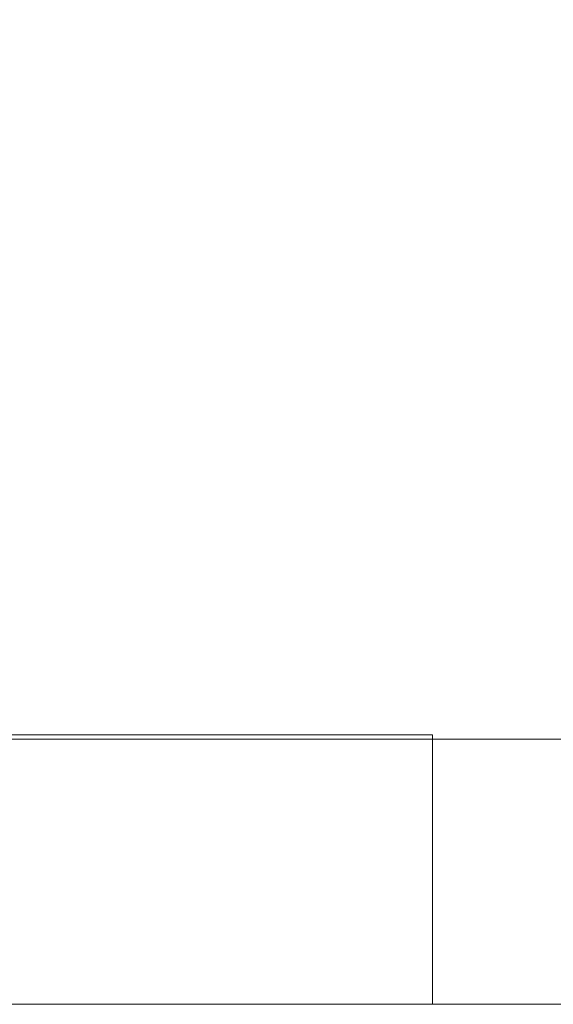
# Model space of a CAD drawing. Header units: centimetres. Extents: x -25 to 26.2, y -26.1 to -24.6.
# Tile 22 of 43: x -3.277 to -3.074, y -26.092 to -25.717. Entities that reach past the tile are written whole.
import ezdxf

# ---------------------------------------------------------------- set-up
doc = ezdxf.new("R2010")
doc.units = ezdxf.units.CM
doc.header["$LTSCALE"] = 2.54
doc.layers.add('Lucido design-1', color=7, linetype='Continuous')

# ---------------------------------------------------------------- blocks, each defined once
blk = doc.blocks.new('Gruppo-1')
at = {"color": 7, "linetype": 'Continuous', "lineweight": 9}
for points in [[(26.08, -24.59215, -151.42232), (26.08, -26.09215, -151.42232), (-24.92, -26.09215, -151.42232), (-24.92, -24.59215, -151.42232)], [(26.08, -24.59215, -166.92232), (26.08, -26.09215, -166.92232), (-24.92, -26.09215, -166.92232), (-24.92, -24.59215, -166.92232)], [(-3.12, -25.99122, -138.32232), (-3.42, -25.99122, -138.32232), (-3.42, -25.98957, -138.32232), (-3.12, -25.98957, -138.32232)], [(-3.12, -25.99122, -153.82232), (-3.42, -25.99122, -153.82232), (-3.42, -25.98957, -153.82232), (-3.12, -25.98957, -153.82232)], [(-3.12, -25.99122, -138.32232), (-3.12, -26.09215, -138.32232), (4.28, -26.09215, -138.32232), (4.28, -25.99122, -138.32232)], [(-3.12, -25.99122, -153.82232), (-3.12, -26.09215, -153.82232), (4.28, -26.09215, -153.82232), (4.28, -25.99122, -153.82232)]]:
    blk.add_3dface(points, dxfattribs=at)
for points, invisible_edges in [([(-4.42, -25.49264, -139.32232), (-3.42, -25.99122, -138.32232), (-3.12, -25.99122, -138.32232)], 8), ([(-3.12, -25.99122, -138.32232), (4.28, -25.99122, -138.32232), (5.58, -25.49264, -139.32232), (-4.42, -25.49264, -139.32232)], 10), ([(-4.42, -25.49264, -154.82232), (-3.42, -25.99122, -153.82232), (-3.12, -25.99122, -153.82232)], 8), ([(-3.12, -25.99122, -153.82232), (4.28, -25.99122, -153.82232), (5.58, -25.49264, -154.82232), (-4.42, -25.49264, -154.82232)], 10), ([(-3.42, -25.98957, -138.32232), (-3.20785, -25.98957, -138.30917), (-3.19559, -25.98957, -138.31264)], 9), ([(-3.42, -25.98957, -138.32232), (-3.23186, -25.98957, -138.30069), (-3.21994, -25.98957, -138.30519)], 9), ([(-3.42, -25.98957, -138.32232), (-3.27729, -25.98957, -138.27778), (-3.26631, -25.98957, -138.28423)], 9), ([(-3.42, -25.98957, -138.32232), (-3.1707, -25.98957, -138.31801), (-3.15811, -25.98957, -138.31989)], 9), ([(-3.19559, -25.98957, -138.31264), (-3.1832, -25.98957, -138.31559), (-3.42, -25.98957, -138.32232)], 10), ([(-3.42, -25.98957, -138.32232), (-3.24357, -25.98957, -138.29569), (-3.23186, -25.98957, -138.30069)], 9), ([(-3.26631, -25.98957, -138.28423), (-3.25506, -25.98957, -138.2902), (-3.42, -25.98957, -138.32232)], 10), ([(-3.1832, -25.98957, -138.31559), (-3.1707, -25.98957, -138.31801), (-3.42, -25.98957, -138.32232)], 10), ([(-3.25506, -25.98957, -138.2902), (-3.24357, -25.98957, -138.29569), (-3.42, -25.98957, -138.32232)], 10), ([(-3.21994, -25.98957, -138.30519), (-3.20785, -25.98957, -138.30917), (-3.42, -25.98957, -138.32232)], 10), ([(-3.42, -25.98957, -138.32232), (-3.14544, -25.98957, -138.32124), (-3.13273, -25.98957, -138.32205)], 9), ([(-3.15811, -25.98957, -138.31989), (-3.14544, -25.98957, -138.32124), (-3.42, -25.98957, -138.32232)], 10), ([(-3.13273, -25.98957, -138.32205), (-3.12, -25.98957, -138.32232), (-3.42, -25.98957, -138.32232)], 8), ([(-3.42, -25.98957, -153.82232), (-3.20785, -25.98957, -153.80917), (-3.19559, -25.98957, -153.81264)], 9), ([(-3.42, -25.98957, -153.82232), (-3.23186, -25.98957, -153.80069), (-3.21994, -25.98957, -153.80519)], 9), ([(-3.42, -25.98957, -153.82232), (-3.27729, -25.98957, -153.77778), (-3.26631, -25.98957, -153.78423)], 9), ([(-3.42, -25.98957, -153.82232), (-3.1707, -25.98957, -153.81801), (-3.15811, -25.98957, -153.81989)], 9), ([(-3.19559, -25.98957, -153.81264), (-3.1832, -25.98957, -153.81559), (-3.42, -25.98957, -153.82232)], 10), ([(-3.42, -25.98957, -153.82232), (-3.24357, -25.98957, -153.79569), (-3.23186, -25.98957, -153.80069)], 9), ([(-3.26631, -25.98957, -153.78423), (-3.25506, -25.98957, -153.7902), (-3.42, -25.98957, -153.82232)], 10), ([(-3.1832, -25.98957, -153.81559), (-3.1707, -25.98957, -153.81801), (-3.42, -25.98957, -153.82232)], 10), ([(-3.25506, -25.98957, -153.7902), (-3.24357, -25.98957, -153.79569), (-3.42, -25.98957, -153.82232)], 10), ([(-3.21994, -25.98957, -153.80519), (-3.20785, -25.98957, -153.80917), (-3.42, -25.98957, -153.82232)], 10), ([(-3.42, -25.98957, -153.82232), (-3.14544, -25.98957, -153.82124), (-3.13273, -25.98957, -153.82205)], 9), ([(-3.15811, -25.98957, -153.81989), (-3.14544, -25.98957, -153.82124), (-3.42, -25.98957, -153.82232)], 10), ([(-3.13273, -25.98957, -153.82205), (-3.12, -25.98957, -153.82232), (-3.42, -25.98957, -153.82232)], 8), ([(-3.27729, -25.98957, -138.27778), (-3.27729, -26.09215, -138.27778), (-3.26631, -26.09215, -138.28423), (-3.26631, -25.98957, -138.28423)], 5), ([(-3.27729, -25.98957, -153.77778), (-3.27729, -26.09215, -153.77778), (-3.26631, -26.09215, -153.78423), (-3.26631, -25.98957, -153.78423)], 5), ([(-3.26631, -25.98957, -138.28423), (-3.26631, -26.09215, -138.28423), (-3.25506, -26.09215, -138.2902), (-3.25506, -25.98957, -138.2902)], 5), ([(-3.26631, -25.98957, -153.78423), (-3.26631, -26.09215, -153.78423), (-3.25506, -26.09215, -153.7902), (-3.25506, -25.98957, -153.7902)], 5), ([(-3.25506, -25.98957, -138.2902), (-3.25506, -26.09215, -138.2902), (-3.24357, -26.09215, -138.29569), (-3.24357, -25.98957, -138.29569)], 5), ([(-3.25506, -25.98957, -153.7902), (-3.25506, -26.09215, -153.7902), (-3.24357, -26.09215, -153.79569), (-3.24357, -25.98957, -153.79569)], 5), ([(-3.24357, -25.98957, -138.29569), (-3.24357, -26.09215, -138.29569), (-3.23186, -26.09215, -138.30069), (-3.23186, -25.98957, -138.30069)], 5), ([(-3.24357, -25.98957, -153.79569), (-3.24357, -26.09215, -153.79569), (-3.23186, -26.09215, -153.80069), (-3.23186, -25.98957, -153.80069)], 5), ([(-3.23186, -25.98957, -138.30069), (-3.23186, -26.09215, -138.30069), (-3.21994, -26.09215, -138.30519), (-3.21994, -25.98957, -138.30519)], 5), ([(-3.23186, -25.98957, -153.80069), (-3.23186, -26.09215, -153.80069), (-3.21994, -26.09215, -153.80519), (-3.21994, -25.98957, -153.80519)], 5), ([(-3.21994, -25.98957, -138.30519), (-3.21994, -26.09215, -138.30519), (-3.20785, -26.09215, -138.30917), (-3.20785, -25.98957, -138.30917)], 5), ([(-3.21994, -25.98957, -153.80519), (-3.21994, -26.09215, -153.80519), (-3.20785, -26.09215, -153.80917), (-3.20785, -25.98957, -153.80917)], 5), ([(-3.20785, -25.98957, -138.30917), (-3.20785, -26.09215, -138.30917), (-3.19559, -26.09215, -138.31264), (-3.19559, -25.98957, -138.31264)], 5), ([(-3.20785, -25.98957, -153.80917), (-3.20785, -26.09215, -153.80917), (-3.19559, -26.09215, -153.81264), (-3.19559, -25.98957, -153.81264)], 5), ([(-3.19559, -25.98957, -138.31264), (-3.19559, -26.09215, -138.31264), (-3.1832, -26.09215, -138.31559), (-3.1832, -25.98957, -138.31559)], 5), ([(-3.19559, -25.98957, -153.81264), (-3.19559, -26.09215, -153.81264), (-3.1832, -26.09215, -153.81559), (-3.1832, -25.98957, -153.81559)], 5), ([(-3.1832, -25.98957, -138.31559), (-3.1832, -26.09215, -138.31559), (-3.1707, -26.09215, -138.31801), (-3.1707, -25.98957, -138.31801)], 5), ([(-3.1832, -25.98957, -153.81559), (-3.1832, -26.09215, -153.81559), (-3.1707, -26.09215, -153.81801), (-3.1707, -25.98957, -153.81801)], 5), ([(-3.1707, -25.98957, -138.31801), (-3.1707, -26.09215, -138.31801), (-3.15811, -26.09215, -138.31989), (-3.15811, -25.98957, -138.31989)], 5), ([(-3.1707, -25.98957, -153.81801), (-3.1707, -26.09215, -153.81801), (-3.15811, -26.09215, -153.81989), (-3.15811, -25.98957, -153.81989)], 5), ([(-3.15811, -25.98957, -138.31989), (-3.15811, -26.09215, -138.31989), (-3.14544, -26.09215, -138.32124), (-3.14544, -25.98957, -138.32124)], 5), ([(-3.15811, -25.98957, -153.81989), (-3.15811, -26.09215, -153.81989), (-3.14544, -26.09215, -153.82124), (-3.14544, -25.98957, -153.82124)], 5), ([(-3.14544, -25.98957, -138.32124), (-3.14544, -26.09215, -138.32124), (-3.13273, -26.09215, -138.32205), (-3.13273, -25.98957, -138.32205)], 5), ([(-3.14544, -25.98957, -153.82124), (-3.14544, -26.09215, -153.82124), (-3.13273, -26.09215, -153.82205), (-3.13273, -25.98957, -153.82205)], 5), ([(-3.13273, -25.98957, -138.32205), (-3.13273, -26.09215, -138.32205), (-3.12, -26.09215, -138.32232), (-3.12, -25.99122, -138.32232)], 9), ([(-3.12, -25.99122, -138.32232), (-3.12, -25.98957, -138.32232), (-3.13273, -25.98957, -138.32205)], 8), ([(-3.13273, -25.98957, -153.82205), (-3.13273, -26.09215, -153.82205), (-3.12, -26.09215, -153.82232), (-3.12, -25.99122, -153.82232)], 9), ([(-3.12, -25.99122, -153.82232), (-3.12, -25.98957, -153.82232), (-3.13273, -25.98957, -153.82205)], 8), ([(-24.92, -26.09215, -151.42232), (24.98, -26.09215, -150.52232), (-23.82, -26.09215, -150.52232)], 11), ([(24.98, -26.09215, -150.52232), (-24.92, -26.09215, -151.42232), (26.08, -26.09215, -151.42232)], 9), ([(-24.92, -26.09215, -166.92232), (24.98, -26.09215, -166.02232), (-23.82, -26.09215, -166.02232)], 11), ([(24.98, -26.09215, -166.02232), (-24.92, -26.09215, -166.92232), (26.08, -26.09215, -166.92232)], 9), ([(24.98, -26.09215, -150.52232), (-23.82, -26.09215, -148.12232), (-23.82, -26.09215, -149.32232)], 11), ([(-23.82, -26.09215, -149.32232), (-23.82, -26.09215, -150.52232), (24.98, -26.09215, -150.52232)], 10), ([(24.98, -26.09215, -150.52232), (-23.82, -26.09215, -145.72232), (-23.82, -26.09215, -146.92232)], 11), ([(-23.82, -26.09215, -137.32232), (-3.25506, -26.09215, -138.2902), (-3.26631, -26.09215, -138.28423)], 9), ([(-23.82, -26.09215, -137.32232), (-3.20785, -26.09215, -138.30917), (-3.21994, -26.09215, -138.30519)], 9), ([(-23.82, -26.09215, -137.32232), (-3.1832, -26.09215, -138.31559), (-3.19559, -26.09215, -138.31264)], 9), ([(-23.82, -26.09215, -146.92232), (-23.82, -26.09215, -148.12232), (24.98, -26.09215, -150.52232)], 10), ([(-23.82, -26.09215, -137.32232), (-3.24357, -26.09215, -138.29569), (-3.25506, -26.09215, -138.2902)], 9), ([(-3.26631, -26.09215, -138.28423), (-3.27729, -26.09215, -138.27778), (-23.82, -26.09215, -137.32232)], 10), ([(-3.21994, -26.09215, -138.30519), (-3.23186, -26.09215, -138.30069), (-23.82, -26.09215, -137.32232)], 10), ([(-3.23186, -26.09215, -138.30069), (-3.24357, -26.09215, -138.29569), (-23.82, -26.09215, -137.32232)], 10), ([(-23.82, -26.09215, -137.32232), (-3.1707, -26.09215, -138.31801), (-3.1832, -26.09215, -138.31559)], 9), ([(-3.19559, -26.09215, -138.31264), (-3.20785, -26.09215, -138.30917), (-23.82, -26.09215, -137.32232)], 10), ([(-23.82, -26.09215, -137.32232), (-3.14544, -26.09215, -138.32124), (-3.15811, -26.09215, -138.31989)], 9), ([(24.98, -26.09215, -150.52232), (-23.82, -26.09215, -143.32232), (-23.82, -26.09215, -144.52232)], 11), ([(-3.15811, -26.09215, -138.31989), (-3.1707, -26.09215, -138.31801), (-23.82, -26.09215, -137.32232)], 10), ([(-23.82, -26.09215, -144.52232), (-23.82, -26.09215, -145.72232), (24.98, -26.09215, -150.52232)], 10), ([(-23.82, -26.09215, -138.52232), (4.28, -26.09215, -138.32232), (-3.12, -26.09215, -138.32232)], 9), ([(24.98, -26.09215, -150.52232), (-23.82, -26.09215, -140.92232), (-23.82, -26.09215, -142.12232)], 11), ([(-3.12, -26.09215, -138.32232), (-3.13273, -26.09215, -138.32205), (-23.82, -26.09215, -138.52232)], 10), ([(-3.13273, -26.09215, -138.32205), (-23.82, -26.09215, -137.32232), (-23.82, -26.09215, -138.52232)], 9), ([(-23.82, -26.09215, -142.12232), (-23.82, -26.09215, -143.32232), (24.98, -26.09215, -150.52232)], 10), ([(-3.13273, -26.09215, -138.32205), (-3.14544, -26.09215, -138.32124), (-23.82, -26.09215, -137.32232)], 10), ([(24.98, -26.09215, -150.52232), (-23.82, -26.09215, -138.52232), (-23.82, -26.09215, -139.72232)], 11), ([(4.28, -26.09215, -138.32232), (-23.82, -26.09215, -138.52232), (24.98, -26.09215, -150.52232)], 11), ([(-23.82, -26.09215, -139.72232), (-23.82, -26.09215, -140.92232), (24.98, -26.09215, -150.52232)], 10), ([(24.98, -26.09215, -166.02232), (-23.82, -26.09215, -163.62232), (-23.82, -26.09215, -164.82232)], 11), ([(-23.82, -26.09215, -164.82232), (-23.82, -26.09215, -166.02232), (24.98, -26.09215, -166.02232)], 10), ([(24.98, -26.09215, -166.02232), (-23.82, -26.09215, -161.22232), (-23.82, -26.09215, -162.42232)], 11), ([(-23.82, -26.09215, -152.82232), (-3.25506, -26.09215, -153.7902), (-3.26631, -26.09215, -153.78423)], 9), ([(-23.82, -26.09215, -152.82232), (-3.20785, -26.09215, -153.80917), (-3.21994, -26.09215, -153.80519)], 9), ([(-23.82, -26.09215, -152.82232), (-3.1832, -26.09215, -153.81559), (-3.19559, -26.09215, -153.81264)], 9), ([(-23.82, -26.09215, -162.42232), (-23.82, -26.09215, -163.62232), (24.98, -26.09215, -166.02232)], 10), ([(-23.82, -26.09215, -152.82232), (-3.24357, -26.09215, -153.79569), (-3.25506, -26.09215, -153.7902)], 9), ([(-3.26631, -26.09215, -153.78423), (-3.27729, -26.09215, -153.77778), (-23.82, -26.09215, -152.82232)], 10), ([(-3.21994, -26.09215, -153.80519), (-3.23186, -26.09215, -153.80069), (-23.82, -26.09215, -152.82232)], 10), ([(-3.23186, -26.09215, -153.80069), (-3.24357, -26.09215, -153.79569), (-23.82, -26.09215, -152.82232)], 10), ([(-23.82, -26.09215, -152.82232), (-3.1707, -26.09215, -153.81801), (-3.1832, -26.09215, -153.81559)], 9), ([(-3.19559, -26.09215, -153.81264), (-3.20785, -26.09215, -153.80917), (-23.82, -26.09215, -152.82232)], 10), ([(-23.82, -26.09215, -152.82232), (-3.14544, -26.09215, -153.82124), (-3.15811, -26.09215, -153.81989)], 9), ([(24.98, -26.09215, -166.02232), (-23.82, -26.09215, -158.82232), (-23.82, -26.09215, -160.02232)], 11), ([(-3.15811, -26.09215, -153.81989), (-3.1707, -26.09215, -153.81801), (-23.82, -26.09215, -152.82232)], 10), ([(-23.82, -26.09215, -160.02232), (-23.82, -26.09215, -161.22232), (24.98, -26.09215, -166.02232)], 10), ([(-23.82, -26.09215, -154.02232), (4.28, -26.09215, -153.82232), (-3.12, -26.09215, -153.82232)], 9), ([(24.98, -26.09215, -166.02232), (-23.82, -26.09215, -156.42232), (-23.82, -26.09215, -157.62232)], 11), ([(-3.12, -26.09215, -153.82232), (-3.13273, -26.09215, -153.82205), (-23.82, -26.09215, -154.02232)], 10), ([(-3.13273, -26.09215, -153.82205), (-23.82, -26.09215, -152.82232), (-23.82, -26.09215, -154.02232)], 9), ([(-23.82, -26.09215, -157.62232), (-23.82, -26.09215, -158.82232), (24.98, -26.09215, -166.02232)], 10), ([(-3.13273, -26.09215, -153.82205), (-3.14544, -26.09215, -153.82124), (-23.82, -26.09215, -152.82232)], 10), ([(24.98, -26.09215, -166.02232), (-23.82, -26.09215, -154.02232), (-23.82, -26.09215, -155.22232)], 11), ([(4.28, -26.09215, -153.82232), (-23.82, -26.09215, -154.02232), (24.98, -26.09215, -166.02232)], 11), ([(-23.82, -26.09215, -155.22232), (-23.82, -26.09215, -156.42232), (24.98, -26.09215, -166.02232)], 10)]:
    blk.add_3dface(points, dxfattribs=dict(at, invisible_edges=invisible_edges))

msp = doc.modelspace()

# ---------------------------------------------------------------- block references
at = {"layer": 'Lucido design-1', "color": 7}
msp.add_blockref('Gruppo-1', (0, 0), dxfattribs=at)

doc.saveas('drawing.dxf')
